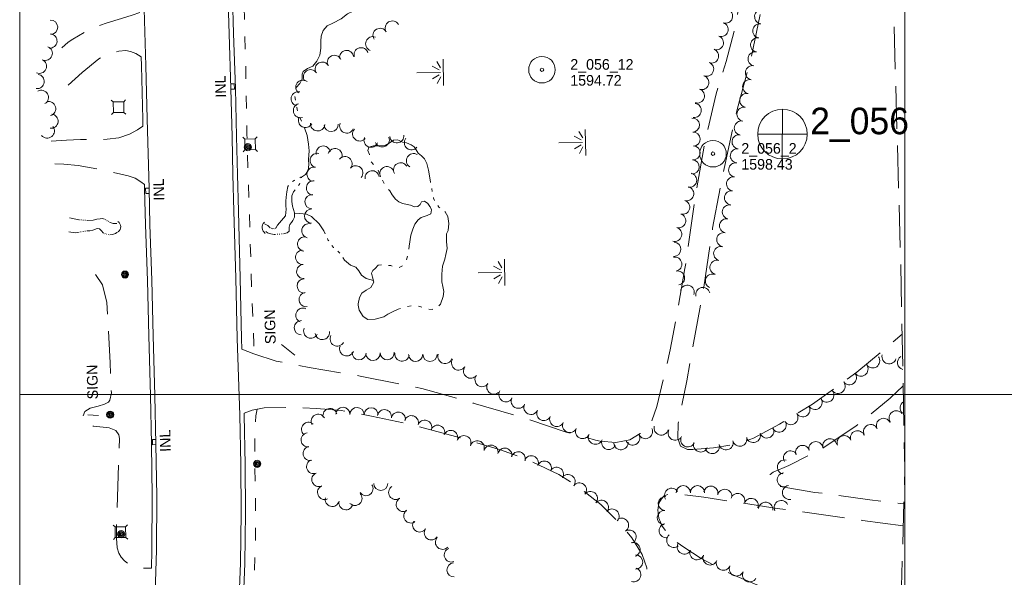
# Model space of a CAD drawing. Header units: feet. Extents: x 388115 to 389683, y 102500 to 104019.
# Tile 4 of 6: x 388500 to 389056, y 103397 to 103712. Entities that reach past the tile are written whole.
import ezdxf
from ezdxf.enums import TextEntityAlignment as Align

# ---------------------------------------------------------------- set-up
doc = ezdxf.new("R2010")
doc.units = ezdxf.units.FT
doc.header["$MEASUREMENT"] = 0
for name, pattern in [('DGN Style 3', [33.539646, 23.95689, -9.582756]), ('DGN Style 4', [38.354981, 19.165512, -9.582756, 0.023957, -9.582756]), ('DGN Style 5', [16.769823, 7.187067, -9.582756]), ('DGN Style 6', [45.566005, 0.023957, -9.582756, 16.769823, -9.582756, 0.023957, -9.582756])]:
    doc.linetypes.add(name, pattern=pattern)
for name, color, linetype, lineweight in [('E_DWY', 73, 'DGN Style 3', 0), ('E_LAND_Vegetation', 21, 'Continuous', 0), ('E_MAP_GridLines', 251, 'Continuous', 0), ('E_MAP_Limits', 21, 'DGN Style 3', 0), ('E_MAP_PassPoints', 40, 'Continuous', 0), ('E_MISCPROP', 40, 'Continuous', 0), ('E_MISCPROP_Railing', 40, 'Continuous', 0), ('E_PATH_Sidewalk', 73, 'DGN Style 5', 0), ('E_RDWY', 40, 'Continuous', 13), ('E_UTL_AboveGroundPipe', 40, 'DGN Style 4', 0), ('E_WTR', 251, 'DGN Style 6', 0)]:
    doc.layers.add(name, color=color, linetype=linetype, lineweight=lineweight)
doc.styles.add('Style-IGR_FONT_0', font='IGR_FONT_0.shx')

# ---------------------------------------------------------------- blocks, each defined once
blk = doc.blocks.new('PP')
at = {"layer": 'E_MAP_PassPoints', "color": 40, "linetype": 'Continuous', "lineweight": 0}
for radius in [7.5, 0.96]:
    blk.add_circle((0, 0), radius, dxfattribs=at)
blk = doc.blocks.new('PHOTOC')
at = {"layer": 'E_MAP_Limits', "color": 73, "linetype": 'Continuous', "lineweight": 0}
for p, q in [((0.12, 14.06), (0.06, -13.8)), ((-13.79, 0.03), (14.12, 0.01))]:
    blk.add_line(p, q, dxfattribs=at)
blk.add_circle((0.17, 0.03), 14, dxfattribs=at)
blk = doc.blocks.new('CULVRT')
at = {"layer": 'E_MISCPROP_Railing', "color": 40, "linetype": 'Continuous', "lineweight": 0}
blk.add_arc((10, 7.5), 12.5, 216.8791, 323.1187, dxfattribs=at)
blk = doc.blocks.new('CULVRT_1')
at = {"layer": 'E_MISCPROP_Railing', "color": 40, "linetype": 'Continuous', "lineweight": 0}
blk.add_arc((10, 7.5), 12.5, 216.8795, 323.1191, dxfattribs=at)
blk = doc.blocks.new('INLT')
at = {"layer": 'E_MISCPROP_Railing', "color": 40, "linetype": 'Continuous', "lineweight": 0, "flags": 128}
blk.add_lwpolyline([(3, -2), (3, 0), (0, 0), (0, -2), (3, -2)], dxfattribs=at)
blk = doc.blocks.new('INL')
at = {"layer": 'E_MISCPROP_Railing', "color": 40, "linetype": 'Continuous', "lineweight": 0, "style": 'Style-IGR_FONT_0'}
blk.add_text('INL', height=6, rotation=359.9999, dxfattribs=at).set_placement((-5.74, -3.01))
blk = doc.blocks.new('INL_1')
at = {"layer": 'E_MISCPROP_Railing', "color": 40, "linetype": 'Continuous', "lineweight": 0, "style": 'Style-IGR_FONT_0'}
blk.add_text('INL', height=6, rotation=0.0001, dxfattribs=at).set_placement((-5.74, -3.01))
blk = doc.blocks.new('INL_4')
at = {"layer": 'E_MISCPROP_Railing', "color": 40, "linetype": 'Continuous', "lineweight": 0, "style": 'Style-IGR_FONT_0'}
blk.add_text('INL', height=6, rotation=0.0001, dxfattribs=at).set_placement((-5.74, -3.01))
blk = doc.blocks.new('MARSH')
at = {"layer": 'E_WTR', "color": 161, "linetype": 'Continuous', "lineweight": 0}
for p, q in [((0.03, 15.02), (0.03, 1.6)), ((-1.34, 2.37), (-3.54, 6.22)), ((1.46, 2.37), (3.66, 6.22)), ((-6.13, 3.53), (-2.44, 1.44)), ((6.25, 3.53), (2.56, 1.44)), ((-7.39, -0.05), (7.4, -0.05))]:
    blk.add_line(p, q, dxfattribs=at)
blk = doc.blocks.new('PED')
at = {"layer": 'E_UTL_AboveGroundPipe', "color": 101, "linetype": 'Continuous', "lineweight": 13}
for p, q in [((-3.12, 2.9), (-4.18, 3.96)), ((2.88, 2.9), (3.94, 3.96)), ((-4.18, -4.16), (-3.12, -3.1)), ((3.95, -4.16), (2.89, -3.1))]:
    blk.add_line(p, q, dxfattribs=at)
at = {"layer": 'E_UTL_AboveGroundPipe', "color": 101, "linetype": 'Continuous', "lineweight": 13, "flags": 128}
blk.add_lwpolyline([(-3.12, -3.1), (2.89, -3.1), (2.88, 2.9), (-3.12, 2.9)], close=True, dxfattribs=at)
blk = doc.blocks.new('POLE')
at = {"layer": 'E_MISCPROP', "color": 20, "linetype": 'Continuous', "lineweight": 0}
for centre, radius in [((-0.01, 0.02), 2.02), ((-0.01, 0.03), 1.52), ((0, -0.01), 1.01), ((0, 0), 0.502)]:
    blk.add_circle(centre, radius, dxfattribs=at)
blk = doc.blocks.new('SIGN_1')
at = {"layer": 'E_MISCPROP', "color": 20, "linetype": 'Continuous', "lineweight": 0, "style": 'Style-IGR_FONT_0'}
blk.add_text('SIGN', height=6, rotation=360, dxfattribs=at).set_placement((-9.61, -0.01), align=Align.MIDDLE_LEFT)
blk = doc.blocks.new('SIGN_3')
at = {"layer": 'E_MISCPROP', "color": 20, "linetype": 'Continuous', "lineweight": 0, "style": 'Style-IGR_FONT_0'}
blk.add_text('SIGN', height=6, rotation=359.9999, dxfattribs=at).set_placement((-9.6, -0.01), align=Align.MIDDLE_LEFT)

msp = doc.modelspace()

# ---------------------------------------------------------------- linework, layer by layer
at = {"layer": 'E_DWY', "color": 51, "linetype": 'DGN Style 3', "lineweight": 0, "flags": 128}
for points in [[(388827.93, 103473.52), (388836.86, 103472.79), (388844.79, 103474.4), (388850.54, 103477.95), (388856.95, 103484.73), (388860.03, 103493.14), (388867.59, 103525.1), (388875.87, 103571.15), (388881.75, 103611.82), (388887.48, 103644.38), (388893.55, 103669.68), (388899.16, 103688.02), (388904.71, 103708.92), (388907.18, 103725.16), (388907.26, 103732.07), (388906.29, 103735.72), (388903.99, 103738.84), (388901.23, 103740.73), (388891.84, 103745.68), (388885.29, 103749.94), (388877.88, 103756.68), (388857.9, 103782.05), (388850.24, 103795.08), (388845.21, 103807.59), (388843.81, 103817.31), (388843.9, 103826), (388845.14, 103831.26), (388846.57, 103834.57), (388848.09, 103837.09), (388851.22, 103841.16), (388853.71, 103845.76), (388853.76, 103845.95)], [(388931.35, 103813.27), (388933.38, 103804.23), (388934.28, 103795.45), (388933.08, 103786.04), (388930.47, 103769.2), (388925.2, 103747.54), (388920.33, 103723.95), (388913.32, 103690.46), (388905.32, 103660.82), (388898.3, 103629.31), (388891.49, 103593.88), (388886.44, 103560.59), (388876.88, 103507.7), (388872.07, 103483.52), (388871.74, 103475.2), (388873.4, 103470.64), (388877.36, 103468.83)], [(388567.8, 103715.72), (388563.55, 103714.19), (388557.5, 103712.36), (388549.46, 103709.85), (388542.53, 103707.46), (388536.95, 103704.65), (388530, 103700.67), (388527.48, 103698.83), (388523.8, 103695.64)], [(388527.47, 103674.55), (388535.39, 103681.84), (388544.67, 103689.41), (388549.44, 103691.95), (388556.06, 103693.75), (388560.02, 103694.16), (388562.59, 103693.68), (388565.7, 103692.42), (388568.57, 103690.62)], [(388569.64, 103651.41), (388566.5, 103649.44), (388562, 103646.93), (388556.06, 103644.92), (388549.44, 103644.05), (388542.19, 103643.86), (388534.44, 103644), (388526.47, 103643.55), (388517.72, 103642.92)], [(388519.8, 103630.18), (388524.88, 103630.06), (388533.07, 103629.22), (388545.98, 103626.92), (388561.26, 103623.37), (388565.31, 103622.01), (388568.5, 103620.01), (388570.54, 103618.43)], [(388542.85, 103567.67), (388546.72, 103561.85), (388549.15, 103551.85), (388549.67, 103544.91), (388551.16, 103517.85), (388551.8, 103500.77), (388551, 103496.77), (388550.09, 103495.65), (388547.98, 103494.41), (388544.37, 103493.29), (388539.73, 103492.16), (388536.84, 103490.38), (388535.48, 103487.25), (388535.48, 103485.48), (388536.69, 103483.65), (388539.34, 103482.43), (388541.8, 103482.03), (388550.57, 103481.07), (388554.35, 103479.6), (388556, 103477.16), (388556.3, 103475.14), (388554.76, 103425.87), (388554.75, 103418.78), (388555.12, 103413.32), (388556, 103410.24), (388557.34, 103408.05), (388559.24, 103405.92), (388561.96, 103403.96), (388564.02, 103402.96), (388566.51, 103402.28), (388569.82, 103401.79), (388574.39, 103401.81)], [(388877.36, 103468.83), (388880.24, 103468.8), (388891.93, 103469.73), (388903.52, 103471.61), (388914.66, 103475.22), (388929.33, 103483.18), (388947.9, 103494.54), (388972.91, 103512.47), (388989.58, 103526.25), (388998.55, 103533.95)], [(388625.56, 103525.44), (388632.22, 103522.88), (388644.98, 103518.72), (388663.58, 103515.15), (388692.31, 103510.29), (388727.15, 103503.33), (388756.24, 103495.09), (388786.62, 103486.16), (388808.77, 103478.71), (388825.28, 103474.1), (388827.93, 103473.52)], [(388999.14, 103504.75), (388991.83, 103497.84), (388972.35, 103481.99), (388954.01, 103469.82), (388934.47, 103459.86), (388925.68, 103456.07), (388924.04, 103454.67), (388923.91, 103453.29), (388924.36, 103451.55), (388926.66, 103449.19), (388928.27, 103448.25), (388949.2, 103444.65), (388980.33, 103440.46), (388999.5, 103438.12)], [(388713.86, 103288.79), (388714.03, 103290.28), (388690.19, 103293.49), (388694.61, 103331.65), (388695.46, 103333.65), (388697.06, 103334.87), (388699.5, 103335.41), (388755.38, 103329.1), (388769.32, 103327.43), (388777.62, 103327.25), (388786.28, 103327.99), (388793.4, 103329.32), (388802.5, 103332.92), (388810.24, 103336.82), (388820.23, 103341.85), (388827.63, 103346.16), (388836.46, 103352.4), (388843.46, 103359.19), (388847.88, 103366.6), (388851.41, 103375.4), (388854.26, 103386.5), (388855.09, 103395.77), (388854.29, 103402.05), (388851.59, 103409.62), (388845.89, 103418.95), (388840.8, 103425.23), (388828.41, 103437.72), (388816.01, 103447.54), (388804.6, 103454.81), (388787.96, 103462.56), (388771.64, 103468.73), (388751.64, 103474.66), (388720.73, 103483.02), (388698.78, 103487.72), (388681.59, 103490.83), (388667.69, 103492.07), (388652.84, 103492.61), (388638.2, 103492.43), (388631.38, 103491.14), (388626.75, 103489.38)], [(388999.15, 103425.81), (388976.19, 103428.79), (388927.92, 103435.61), (388886.57, 103441.9), (388871.3, 103443.76), (388866.53, 103443.54), (388864.16, 103442.61), (388862.54, 103441.07), (388861.02, 103438.45), (388860.6, 103434.57), (388861.06, 103430.09), (388863.04, 103425.5), (388867.36, 103419.5), (388875.23, 103413.6), (388884.94, 103407.2), (388903.16, 103397.97), (388939.8, 103382.83), (388964.28, 103368.77), (388997.03, 103350.9)]]:
    msp.add_lwpolyline(points, dxfattribs=at)
at = {"layer": 'E_LAND_Vegetation', "color": 93, "linetype": 'Continuous', "lineweight": 0}
for centre, radius, start, end in [((388898.81, 103713.61), 3.99, 251.5468, 71.5314), ((388919.21, 103713.29), 3.99, 84.3901, 264.3748), ((388517.43, 103707.33), 4.04, 272.763, 92.7477), ((388710.51, 103706.87), 4.02, 30.9032, 210.8879), ((388896.29, 103706.05), 3.99, 251.5468, 71.5314), ((388918.11, 103705.28), 3.99, 81.389, 261.3736), ((388517.06, 103699.58), 4.04, 264.5777, 84.5624), ((388699.47, 103698.02), 4.02, 68.45, 248.4347), ((388703.62, 103702.73), 4.02, 31.2354, 211.2201), ((388893.65, 103698.59), 3.99, 249.8617, 69.8464), ((388916.92, 103697.4), 3.99, 81.389, 261.3736), ((388514.42, 103692.61), 4.04, 247.9432, 67.9279), ((388677.8, 103687.47), 4.02, 24.6683, 204.653), ((388684.7, 103690.22), 4.02, 8.849, 188.8337), ((388692.88, 103691.77), 4.02, 16.9314, 196.9161), ((388890.9, 103691.11), 3.99, 249.8617, 69.8464), ((388915.51, 103689.47), 3.99, 79.1885, 259.1732), ((388511.16, 103685.29), 4.04, 245.9073, 65.892), ((388670.92, 103683.66), 4.02, 29.465, 209.4497), ((388888.09, 103683.67), 3.99, 249.3231, 69.3078), ((388914.01, 103681.64), 3.99, 79.1885, 259.1732), ((388509.84, 103676.7), 4.04, 262.8174, 82.802), ((388664.29, 103679.36), 4.02, 33.3984, 213.3831), ((388885.34, 103676.08), 3.99, 251.9236, 71.9082), ((388659.96, 103673.48), 4.02, 53.4694, 233.4541), ((388912.42, 103673.79), 3.99, 78.0389, 258.0235), ((388512.27, 103667.69), 4.04, 299.8571, 119.8418), ((388657.35, 103666.91), 4.02, 76.3858, 256.3705), ((388882.87, 103668.51), 3.99, 251.9236, 71.9082), ((388910.77, 103665.99), 3.99, 78.0389, 258.0235), ((388516.35, 103661.32), 4.04, 285.9644, 105.9491), ((388658.61, 103660.25), 4.02, 106.1914, 286.1761), ((388881.12, 103660.39), 3.99, 261.8533, 81.838), ((388517.67, 103654.28), 4.04, 263.9469, 83.9316), ((388909.21, 103658.23), 3.99, 79.4481, 259.4328), ((388661.46, 103654.67), 4.02, 152.1914, 332.1761), ((388668.32, 103652.75), 4.02, 173.7965, 353.7812), ((388675.95, 103652.39), 4.02, 184.0118, 3.9965), ((388684.78, 103651.55), 4.02, 155.4796, 335.4643), ((388880.05, 103652.08), 3.99, 273.287, 93.2717), ((388907.74, 103650.39), 3.99, 79.4481, 259.4328), ((388515.56, 103648.79), 4.04, 218.6672, 38.6518), ((388692.1, 103647.09), 4.02, 139.0354, 319.02), ((388713.08, 103646.02), 4.02, 185.89, 5.8747), ((388880.51, 103644.12), 3.99, 273.287, 93.2717), ((388906.42, 103642.67), 3.99, 83.1644, 263.149), ((388698.5, 103643.57), 4.02, 156.9641, 336.9488), ((388704.85, 103643.73), 4.02, 201.1451, 21.1298), ((388721.34, 103642.08), 4.02, 140.8881, 320.8728), ((388668.05, 103632.14), 4.02, 76.2354, 256.2201), ((388671.49, 103636.25), 4.02, 10.8677, 190.8524), ((388678.17, 103634.81), 4.02, 342.2627, 162.2474), ((388722.49, 103631.97), 4.02, 57.5937, 237.5784), ((388880.42, 103636.43), 3.99, 266.0667, 86.0514), ((388905.47, 103634.75), 3.99, 83.1644, 263.149), ((388683.75, 103630.31), 4.02, 319.6957, 139.6804), ((388715.26, 103626.79), 4.02, 30.9742, 210.9589), ((388879.87, 103628.47), 3.99, 266.0667, 86.0514), ((388904.5, 103626.78), 3.99, 81.5381, 261.5228), ((388666.29, 103624.34), 4.02, 77.8538, 257.8385), ((388689.88, 103625.1), 4.02, 319.6957, 139.6804), ((388699.11, 103622.27), 4.02, 7.4028, 187.3875), ((388707.45, 103624.62), 4.02, 27.6847, 207.6694), ((388878.53, 103620.94), 3.99, 257.8298, 77.8145), ((388665.99, 103616.59), 4.03, 83.5638, 263.5485), ((388903.33, 103618.9), 3.99, 81.5381, 261.5228), ((388876.84, 103613.31), 3.99, 253.583, 73.5676), ((388902.15, 103611.01), 3.99, 81.5381, 261.5228), ((388665.17, 103608.75), 4.03, 88.2447, 268.2294), ((388874.58, 103605.66), 3.99, 253.583, 73.5676), ((388664.92, 103600.71), 4.03, 88.2447, 268.2294), ((388900.95, 103603.02), 3.99, 78.5777, 258.5623), ((388663.38, 103592.38), 4.03, 75.7234, 255.7081), ((388872.32, 103598.02), 3.99, 253.4463, 73.431), ((388899.37, 103595.21), 3.99, 78.5777, 258.5623), ((388870.05, 103590.38), 3.99, 253.4463, 73.431), ((388897.79, 103587.39), 3.99, 78.5777, 258.5623), ((388661.03, 103584.91), 4.03, 81.6247, 261.6094), ((388869.58, 103581.91), 3.99, 268.1193, 88.104), ((388659.89, 103577.41), 4.03, 94.3163, 274.301), ((388896.05, 103579.48), 3.99, 74.8508, 254.8355), ((388870.12, 103573.53), 3.99, 281.2069, 101.1916), ((388893.96, 103571.79), 3.99, 74.8508, 254.8355), ((388660.5, 103569.39), 4.03, 94.3163, 274.301), ((388871.66, 103565.71), 3.99, 281.2069, 101.1916), ((388660.75, 103561.22), 4.03, 91.0235, 271.0082), ((388891.38, 103563.94), 3.99, 66.349, 246.3337), ((388661.87, 103553.52), 4.03, 98.3439, 278.3286), ((388877.17, 103557.64), 3.99, 341.4435, 161.4282), ((388885.96, 103556.42), 3.99, 14.0259, 194.0106), ((388660.01, 103544.67), 4.03, 66.531, 246.5157), ((388659.13, 103537.66), 4.03, 89.6807, 269.6654), ((388664.46, 103535.68), 4.03, 154.7989, 334.7836), ((388670.96, 103534.9), 4.03, 187.4028, 7.3875), ((388679.4, 103531.28), 4.03, 151.6408, 331.6255), ((388684.75, 103525.7), 4.03, 159.3249, 339.3095), ((388691.79, 103523.56), 4.03, 176.4251, 356.4097), ((388699.59, 103523.15), 4.03, 182.8346, 2.8193), ((388707.63, 103523.55), 4.03, 182.8346, 2.8193), ((388716, 103522.72), 4.03, 172.4979, 352.4826), ((388723.72, 103522.57), 4.03, 181.044, 1.0287), ((388731.81, 103522.6), 4.03, 179.8812, 359.8658), ((388740.32, 103521.4), 4.03, 162.255, 342.2397), ((388748, 103517.71), 4.03, 147.9391, 327.9237), ((388981.84, 103518.91), 4.03, 215.3623, 35.347), ((388991.2, 103521.21), 4.03, 164.5901, 344.5748), ((388999.98, 103517.96), 4.03, 123.7149, 255.1855), ((388754.79, 103513.1), 4.03, 143.5701, 323.5547), ((388975.28, 103514.25), 4.03, 215.3623, 35.347), ((388761.26, 103508.32), 4.03, 143.5701, 323.5547), ((388968.71, 103509.44), 4.03, 217.8103, 37.795), ((388767.92, 103504.09), 4.03, 147.7581, 327.7428), ((388774.73, 103499.79), 4.03, 147.7581, 327.7428), ((388955.99, 103499.57), 4.03, 217.8103, 37.795), ((388962.35, 103504.51), 4.03, 217.8103, 37.795), ((388781.7, 103496.12), 4.03, 152.4401, 332.4248), ((388949.34, 103495.49), 4.03, 211.143, 31.1277), ((388675.32, 103488.02), 3.98, 14.6406, 194.6253), ((388682.61, 103488.76), 3.98, 358.9342, 178.9189), ((388690.57, 103488.61), 3.98, 358.9342, 178.9189), ((388698.54, 103488.46), 3.98, 358.9342, 178.9189), ((388706.08, 103487.42), 3.98, 349.7565, 169.7412), ((388788.88, 103492.66), 4.03, 154.6531, 334.6378), ((388796.15, 103489.21), 4.03, 154.6531, 334.6378), ((388942.45, 103491.33), 4.03, 211.143, 31.1277), ((388995.21, 103486.71), 4.01, 35.9054, 215.8901), ((389001.4, 103492.41), 4.01, 121.3349, 227.6568), ((388668.66, 103484.79), 3.98, 28.9811, 208.9658), ((388713.92, 103486), 3.98, 349.7565, 169.7412), ((388721.29, 103484), 3.98, 341.2656, 161.2503), ((388728.83, 103481.44), 3.98, 341.2656, 161.2503), ((388803.44, 103485.83), 4.03, 155.1544, 335.1391), ((388935.65, 103486.87), 4.03, 213.4005, 33.3852), ((388988.02, 103482.46), 4.01, 26.155, 206.1397), ((388663.18, 103480.29), 3.98, 49.6792, 229.6639), ((388736.15, 103478.61), 3.98, 338.1521, 158.1368), ((388743.55, 103475.64), 3.98, 338.1521, 158.1368), ((388810.74, 103482.42), 4.03, 154.8474, 334.832), ((388818.03, 103479), 4.03, 154.8474, 334.832), ((388853.53, 103478.98), 4.03, 206.0286, 26.0133), ((388862.4, 103481), 4.03, 164.4753, 344.46), ((388870.35, 103478.09), 4.03, 152.0167, 332.0014), ((388922.1, 103479.36), 4.03, 198.6127, 18.5973), ((388929.07, 103482.63), 4.03, 207.6858, 27.6705), ((388980.78, 103478.95), 4.01, 25.4934, 205.4781), ((388662.93, 103474.23), 3.98, 97.3398, 277.3245), ((388750.98, 103472.72), 3.98, 338.6049, 158.5896), ((388825.26, 103475.8), 4.03, 158.5194, 338.504), ((388832.75, 103472.85), 4.03, 158.5194, 338.504), ((388846.3, 103475.35), 4.03, 207.0308, 27.0155), ((388877.46, 103474.31), 4.03, 152.0167, 332.0014), ((388906.88, 103474.68), 4.03, 194.1156, 14.1003), ((388914.47, 103476.79), 4.03, 198.6127, 18.5973), ((388957.7, 103470.87), 4.01, 12.128, 192.1126), ((388965.81, 103472.69), 4.01, 20.1399, 200.1246), ((388973.34, 103475.46), 4.01, 20.1399, 200.1246), ((388664.06, 103466.61), 3.98, 104.1513, 284.136), ((388758.53, 103469.8), 3.98, 342.3169, 162.3016), ((388766.31, 103467.36), 3.98, 347.4529, 167.4376), ((388774.08, 103465.63), 3.98, 347.4529, 167.4376), ((388839.68, 103472.71), 4.03, 184.9132, 4.8979), ((388884.69, 103471.46), 4.03, 159.322, 339.3067), ((388891.28, 103470.55), 4.03, 195.2356, 15.2203), ((388899.04, 103472.67), 4.03, 195.2356, 15.2203), ((388942.31, 103467.2), 4.01, 17.7293, 197.714), ((388949.81, 103469.26), 4.01, 11.4418, 191.4265), ((388666.03, 103459.2), 3.98, 112.2184, 292.203), ((388781.66, 103463.62), 3.98, 344.0877, 164.0724), ((388789.06, 103461.34), 3.98, 338.0943, 158.079), ((388932.07, 103458.95), 4.01, 76.3619, 256.3465), ((388935.51, 103464.05), 4.01, 30.6627, 210.6474), ((388796.45, 103458.36), 3.98, 338.0943, 158.079), ((388803.29, 103454.83), 3.98, 331.1978, 151.1825), ((388669.03, 103451.88), 3.98, 113.7952, 293.7799), ((388809.8, 103450.76), 3.98, 323.6558, 143.6404), ((388932, 103451.74), 4.01, 95.8827, 275.8674), ((388672.24, 103444.59), 3.98, 113.7952, 293.7799), ((388695.65, 103446.75), 3.98, 214.0252, 34.0099), ((388704, 103449.67), 3.98, 179.7839, 359.7685), ((388712.38, 103444.59), 3.98, 123.6462, 303.6308), ((388816.22, 103446.04), 3.98, 323.6558, 143.6404), ((388868.32, 103442.95), 4.01, 31.5968, 211.5815), ((388874.92, 103444.44), 4.01, 0.0291, 180.0138), ((388882.95, 103444.44), 4.01, 0.0291, 180.0138), ((388890.5, 103444.15), 4.01, 347.4529, 167.4376), ((388898.33, 103442.4), 4.01, 347.4529, 167.4376), ((388934.97, 103444.59), 4.01, 100.1209, 280.1055), ((388676.57, 103440.62), 3.98, 166.4534, 346.4381), ((388689.44, 103441.2), 3.98, 224.7056, 44.6903), ((388716.72, 103437.74), 3.98, 119.8531, 299.8378), ((388822.45, 103441.18), 3.98, 321.8949, 141.8796), ((388864.79, 103438.39), 4.01, 85.9264, 265.9111), ((388905.66, 103440.01), 4.01, 339.3221, 159.3068), ((388913.27, 103437.25), 4.01, 341.3669, 161.3516), ((388684.32, 103438.75), 3.98, 166.4534, 346.4381), ((388828.68, 103436.24), 3.98, 321.4134, 141.3981), ((388834.68, 103431.28), 3.98, 316.6755, 136.6602), ((388921.43, 103435.06), 4.01, 353.9478, 173.9324), ((388930.26, 103436.04), 4.01, 26.1132, 206.0978), ((388720.95, 103431.31), 3.98, 126.854, 306.8386), ((388840.04, 103426.12), 3.98, 302.4533, 122.438), ((388864.22, 103430.39), 4.01, 85.9264, 265.9111), ((388725.95, 103426.19), 3.98, 146.0825, 326.0672), ((388732.56, 103421.74), 3.98, 146.0825, 326.0672), ((388865.28, 103422.98), 4.01, 100.0426, 280.0272), ((388738.86, 103416.43), 3.98, 138.2147, 318.1994), ((388844.31, 103419.4), 3.98, 302.4533, 122.438), ((388869.54, 103417.53), 4.01, 128.878, 308.8627), ((388743.83, 103409.27), 3.98, 111.238, 291.2227), ((388846.55, 103412.39), 3.98, 286.3554, 106.3401), ((388875.48, 103413.78), 4.01, 152.8648, 332.8495), ((388848.04, 103405.29), 3.98, 268.9094, 88.8941), ((388882.6, 103410.57), 4.01, 158.3351, 338.3198), ((388890.06, 103407.61), 4.01, 158.3351, 338.3198), ((388745.36, 103400.87), 3.98, 92.7129, 272.6976), ((388846.95, 103398.12), 3.98, 251.5497, 71.5343), ((388897.52, 103404.65), 4.01, 158.3351, 338.3198), ((388904.93, 103401.36), 4.01, 155.8197, 335.8044), ((388912.35, 103398.02), 4.01, 152.9033, 332.888)]:
    msp.add_arc(centre, radius, start, end, dxfattribs=at)
at = {"layer": 'E_MAP_GridLines', "color": 161, "linetype": 'Continuous', "lineweight": 0}
for p, q in [((388500, 102500), (388500, 104000)), ((389000, 102500), (389000, 104000)), ((388500, 103500), (389500, 103500))]:
    msp.add_line(p, q, dxfattribs=at)
at = {"layer": 'E_MAP_Limits', "color": 73, "linetype": 'DGN Style 3', "lineweight": 0, "flags": 128}
msp.add_lwpolyline([(388929.05, 102918.88), (388947.08, 102976.19), (388969.89, 103087.36), (388988.51, 103228.66), (388996.61, 103336.26), (389000.08, 103458.32), (388997.77, 103572.53), (388990.29, 103842.03)], dxfattribs=at)
at = {"layer": 'E_MISCPROP', "color": 20, "linetype": 'Continuous', "lineweight": 0}
for p, q in [((388655.39, 103522.12), (388647.93, 103528.06)), ((388538.53, 103488.43), (388544.46, 103488.08))]:
    msp.add_line(p, q, dxfattribs=at)
at = {"layer": 'E_PATH_Sidewalk', "color": 51, "linetype": 'DGN Style 5', "lineweight": 0, "flags": 128}
for points in [[(388626.58, 103752.4), (388626.32, 103745.13), (388626.56, 103730.83), (388627.66, 103687.56), (388628.39, 103646.59), (388629.65, 103605.67), (388631.04, 103559.63), (388632.28, 103528.3), (388632.55, 103524.97), (388632.98, 103522.63)], [(388634.14, 103491.66), (388633.44, 103487.78), (388632.98, 103480.88), (388632.79, 103465.45), (388633.23, 103439.86), (388633.25, 103419.72), (388632.48, 103395.24), (388631.35, 103362.3), (388629.34, 103331.94), (388627.17, 103303.76), (388624.14, 103272.68), (388621.07, 103249.27), (388616.91, 103220.47), (388611.42, 103189.21), (388601.86, 103142.31), (388592.79, 103097.64)]]:
    msp.add_lwpolyline(points, dxfattribs=at)
at = {"layer": 'E_RDWY', "color": 21, "linetype": 'Continuous', "lineweight": 13, "flags": 128}
for points in [[(388623.65, 103376.35), (388624.68, 103404.62), (388625.15, 103433.14), (388624.93, 103460.37), (388624.28, 103488.15), (388622.86, 103531.47), (388622.11, 103565.52), (388621.05, 103603.4), (388620.51, 103624.16), (388620.04, 103645.49), (388619.34, 103672.7), (388618.29, 103703.63), (388617.08, 103745.34), (388615.89, 103791.61), (388615.36, 103820.71)], [(388567.94, 103815.27), (388568.65, 103780.49), (388569.56, 103745.72), (388570.25, 103717.47), (388571.23, 103685.58), (388572.02, 103655.52), (388573.1, 103616.28), (388573.62, 103595.74), (388574.66, 103564.44), (388575.39, 103533.05), (388576.43, 103499.4), (388576.99, 103471.93), (388577.41, 103442.33), (388577.2, 103411.95), (388576.65, 103394.04), (388574.9, 103356.68), (388572.6, 103325.42), (388569.35, 103291.77), (388565.59, 103260.7), (388561.17, 103228.86), (388555.83, 103196.76), (388550.55, 103168.04), (388544.59, 103139.44), (388540.95, 103124.71)], [(388625.56, 103525.44), (388625.36, 103531.54), (388624.61, 103565.59), (388623.55, 103603.47), (388623.01, 103624.22), (388622.54, 103645.55), (388621.84, 103672.78), (388620.79, 103703.71), (388619.58, 103745.4), (388619.54, 103746.94)], [(388568.57, 103690.62), (388568.73, 103685.51), (388569.52, 103655.45), (388569.64, 103651.41)], [(388570.54, 103618.43), (388570.6, 103616.22), (388571.12, 103595.67), (388572.16, 103564.36), (388572.89, 103532.99), (388573.93, 103499.34), (388574.49, 103471.89), (388574.91, 103442.32), (388574.7, 103412), (388574.39, 103401.81)], [(388587.29, 103099.99), (388587.78, 103102.03), (388594.82, 103132.73), (388602.25, 103169.14), (388608.36, 103201.18), (388612.05, 103229.24), (388614.64, 103246.07), (388618.43, 103276.72), (388621.81, 103311.4), (388624.37, 103342.38), (388626.15, 103376.24), (388627.18, 103404.55), (388627.65, 103433.13), (388627.43, 103460.41), (388626.78, 103488.22), (388626.75, 103489.38)]]:
    msp.add_lwpolyline(points, dxfattribs=at)
at = {"layer": 'E_WTR', "color": 161, "linetype": 'Continuous', "lineweight": 0, "flags": 128}
for points in [[(388670.14, 103696.5), (388670.08, 103699.43), (388670.31, 103702.33), (388671.42, 103705.57), (388673.8, 103708.04), (388676.96, 103709.64), (388681.68, 103712.14), (388685.13, 103714.96), (388688.34, 103716.48), (388688.65, 103716.65)], [(388655.99, 103672.3), (388656.2, 103673.29), (388658.27, 103675.52), (388659.51, 103678.28), (388659.53, 103680.91), (388660.19, 103682.42), (388662.69, 103684.11), (388665.65, 103685.32), (388667.87, 103688.14), (388669.48, 103691.64), (388670.16, 103695.45), (388670.14, 103696.5)], [(388655.77, 103666.19), (388655.54, 103668.25)], [(388657.04, 103660.14), (388656.78, 103660.85), (388656.52, 103662.14)], [(388659.25, 103654.36), (388658.51, 103656.01), (388658.43, 103656.25)], [(388659.27, 103622.7), (388661.51, 103624.13), (388663.04, 103626.42), (388663.3, 103629.9), (388663.13, 103632.72), (388663.51, 103637.49), (388663.21, 103641.2), (388662.49, 103646.18), (388660.92, 103650.59)], [(388721.08, 103640.97), (388718.58, 103642.02), (388716.3, 103642.46), (388714.43, 103643.36), (388713.39, 103643.83), (388711.19, 103643.5), (388708.8, 103641.9), (388706.4, 103640.45), (388702.87, 103640.3), (388699.85, 103640.35), (388697.27, 103639.61), (388696.78, 103637.74), (388697.64, 103635.49), (388697.66, 103635.26)], [(388732.16, 103619.6), (388732.12, 103619.82), (388731.59, 103623.41), (388731.01, 103626.53), (388730.1, 103630.29), (388728.73, 103633.01), (388726.99, 103634.71), (388725.18, 103636.13), (388723.94, 103638.04), (388722.82, 103639.8), (388721.08, 103640.97)], [(388698.57, 103631.35), (388699.89, 103629.76)], [(388702.47, 103626.53), (388703.37, 103624.67)], [(388654.11, 103620.15), (388655.02, 103620.83), (388655.4, 103621.02)], [(388658.31, 103619.28), (388658.08, 103618.68), (388657.48, 103617.99)], [(388658.23, 103622.34), (388658.91, 103622.62), (388659.27, 103622.7), (388659.19, 103622.26)], [(388704.99, 103620.87), (388705.26, 103620.18), (388705.95, 103619.05)], [(388646.72, 103596.86), (388650.17, 103600.88), (388650.5, 103604.49), (388650.3, 103606.4), (388650.43, 103609.17), (388650.48, 103611.44), (388650.84, 103614.39), (388651.55, 103617.43), (388651.92, 103617.98)], [(388655.56, 103615.53), (388654.74, 103614.38), (388653.75, 103612.02), (388653.7, 103608.93), (388654.17, 103606.35), (388654.66, 103604.43), (388655.3, 103602.6), (388655.32, 103600.01), (388654.36, 103598.14), (388653.56, 103597.12), (388652.69, 103596), (388652.23, 103594.43)], [(388708.4, 103615.73), (388709.08, 103614.9), (388710.46, 103612.64), (388712.28, 103610.17), (388714.25, 103608.76), (388716.21, 103607.87), (388720.75, 103606.77), (388723.13, 103605.98), (388724.95, 103606.01), (388726.32, 103607.3), (388727.01, 103608.72), (388728.75, 103609.06), (388730.65, 103607.74), (388731.78, 103606.01)], [(388732.98, 103614.47), (388732.81, 103616.09), (388732.79, 103616.2)], [(388734.43, 103609.53), (388733.78, 103610.77), (388733.7, 103611.09)], [(388672.54, 103590.71), (388671.78, 103592.3), (388669.12, 103596.3), (388664.84, 103600.44), (388662.11, 103601.72), (388658.36, 103602.22), (388655.3, 103601.93)], [(388731.78, 103606.01), (388731.89, 103605.84), (388732.63, 103604.25), (388732.28, 103602.02), (388730.16, 103600.92), (388726.87, 103599.96), (388725.04, 103598.52), (388723.2, 103596.14), (388722.19, 103593.33), (388720.93, 103589.92), (388719.95, 103583.72), (388719.84, 103582.02)], [(388737.39, 103605.31), (388736.85, 103605.72), (388736.26, 103606.59)], [(388740.81, 103578.89), (388741.45, 103582.34), (388741.14, 103586.32), (388741.17, 103590.6), (388742.05, 103592.62), (388742.49, 103596.46), (388741.81, 103600.51), (388740.3, 103603.06), (388740.13, 103603.19)], [(388528.16, 103599.65), (388533.43, 103598.64), (388533.74, 103598.61)], [(388534.52, 103598.54), (388534.91, 103598.5)], [(388535.69, 103598.43), (388536.08, 103598.39)], [(388536.85, 103598.31), (388537.24, 103598.28)], [(388538.02, 103598.2), (388538.2, 103598.19), (388541.59, 103598.45), (388543.64, 103598.91)], [(388547.91, 103598.94), (388546.77, 103599.23), (388545.5, 103599.14), (388543.64, 103598.91)], [(388548.7, 103598.54), (388548.45, 103598.69)], [(388549.48, 103598.08), (388549.22, 103598.23)], [(388550.24, 103597.62), (388549.99, 103597.78)], [(388554.95, 103596.5), (388552.84, 103596.57), (388551.19, 103597.06), (388550.76, 103597.31)], [(388644.35, 103593.78), (388644.64, 103593.9), (388645.71, 103595.49), (388646.72, 103596.86)], [(388533.62, 103591.56), (388533.54, 103591.54), (388531.26, 103591.3), (388527.79, 103591.8)], [(388534.81, 103591.82), (388534.41, 103591.73)], [(388536, 103592.03), (388535.6, 103591.97)], [(388537.21, 103592.2), (388537.13, 103592.2), (388536.81, 103592.15)], [(388543.69, 103593.61), (388541.4, 103592.68), (388539.54, 103592.4), (388538.02, 103592.27)], [(388543.69, 103593.61), (388545.02, 103593.46), (388546.25, 103592.31), (388547.23, 103591.18), (388547.45, 103591.09)], [(388548.05, 103590.82), (388548.35, 103590.7)], [(388550.9, 103590.15), (388552.51, 103590.24), (388554.18, 103590.79), (388554.94, 103591.32), (388555.24, 103591.68)], [(388638.39, 103596.29), (388640.21, 103595.37), (388641.55, 103594.03)], [(388644.59, 103590.33), (388643.82, 103590.27), (388641.82, 103590.56), (388639.98, 103591.28), (388639.05, 103591.92)], [(388642.05, 103593.84), (388642.31, 103593.75)], [(388642.83, 103593.58), (388643.08, 103593.49)], [(388643.59, 103593.48), (388643.85, 103593.58)], [(388652.23, 103594.43), (388652.3, 103592.18), (388651.16, 103591.24), (388649.05, 103590.71)], [(388548.95, 103590.43), (388548.99, 103590.42), (388549.27, 103590.37)], [(388549.92, 103590.28), (388550.25, 103590.23)], [(388645.81, 103590.41), (388645.41, 103590.38)], [(388647.03, 103590.51), (388646.62, 103590.48)], [(388648.25, 103590.62), (388647.84, 103590.58)], [(388674.67, 103586.61), (388674.16, 103587.34), (388673.88, 103587.93)], [(388677.34, 103582.82), (388677.28, 103582.87), (388676.44, 103584.07)], [(388680.87, 103579.82), (388679.69, 103580.82)], [(388699.88, 103564.33), (388695.8, 103565.35), (388693.16, 103567.22), (388691.64, 103569.82), (388689.83, 103571.77), (388686.89, 103573.03), (388683.53, 103575.81), (388682.59, 103577.26)], [(388719.14, 103577.96), (388718.48, 103576)], [(388736.82, 103549.95), (388737.7, 103550.92), (388739.17, 103555.34), (388739.67, 103558.1), (388739.12, 103560.96), (388738.59, 103563.56), (388738.5, 103567.93), (388738.92, 103572.45), (388740.14, 103576.32), (388740.81, 103578.89)], [(388704.39, 103573.14), (388702.56, 103573.03), (388700.78, 103571.07), (388699.49, 103570), (388698.72, 103568.36), (388699.42, 103566.09), (388700.12, 103563.4), (388698.46, 103560.31), (388695.74, 103558.89), (388693.26, 103557.12), (388692.01, 103554.65), (388691.17, 103551.13), (388691.31, 103550.29)], [(388710.46, 103572.48), (388709.67, 103572.82), (388708.46, 103572.75)], [(388716.22, 103572.57), (388714.39, 103571.61)], [(388691.31, 103550.29), (388691.75, 103547.59), (388694.1, 103543.98), (388696.61, 103542.31), (388700.92, 103542.5), (388705.73, 103543.82), (388708.08, 103545.21), (388710.94, 103546.86), (388713.82, 103548.15), (388715.19, 103548.52)], [(388719.15, 103549.7), (388721.19, 103550.05)], [(388725.27, 103549.81), (388727.15, 103549.21), (388727.23, 103549.18)], [(388731.2, 103548.13), (388733.01, 103547.99), (388733.25, 103548.07)]]:
    msp.add_lwpolyline(points, dxfattribs=at)

# ---------------------------------------------------------------- block references
at = {"layer": 'E_MAP_Limits', "color": 73, "linetype": 'Continuous', "lineweight": 0}
msp.add_blockref('PHOTOC', (388930.79, 103646.94), dxfattribs=at)
at = {"layer": 'E_MAP_PassPoints', "color": 40, "linetype": 'Continuous', "lineweight": 0}
for p in [(388795.08, 103683.34), (388891.7, 103635.91)]:
    msp.add_blockref('PP', p, dxfattribs=at)
at = {"layer": 'E_MISCPROP', "color": 20, "linetype": 'Continuous', "lineweight": 0}
for name, p, xscale, yscale, zscale, rotation in [('POLE', (388628.94, 103639.62), 0.9999985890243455, 0.9999985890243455, 0.9999985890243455, 91.24501054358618), ('POLE', (388559.53, 103567.64), 0.9999985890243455, 0.9999985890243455, 0.9999985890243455, 91.24501054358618), ('SIGN_1', (388641.43, 103537.95), 1.000001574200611, 1.000001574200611, 1.000001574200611, 91.41340571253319), ('SIGN_3', (388541.02, 103506.77), 0.9999998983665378, 0.9999998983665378, 0.9999998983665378, 91.29651489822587), ('POLE', (388551.17, 103488.52), 0.9999985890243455, 0.9999985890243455, 0.9999985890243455, 91.24501054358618), ('POLE', (388634.21, 103460.75), 0.9999985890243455, 0.9999985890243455, 0.9999985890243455, 91.24501054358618), ('POLE', (388557.37, 103421.04), 0.9999985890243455, 0.9999985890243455, 0.9999985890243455, 91.24501054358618)]:
    msp.add_blockref(name, p, dxfattribs=dict(at, xscale=xscale, yscale=yscale, zscale=zscale, rotation=rotation))
at = {"layer": 'E_MISCPROP_Railing', "color": 40, "linetype": 'Continuous', "lineweight": 0}
for name, p, xscale, yscale, zscale, rotation in [('INL_4', (388613.48, 103673.3), 1.000001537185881, 1.000001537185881, 1.000001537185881, 91.90213048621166), ('INLT', (388619.35, 103672.29), 1.000001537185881, 1.000001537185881, 1.000001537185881, 91.90213048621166), ('INL', (388578.62, 103615.16), 0.9999983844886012, 0.9999983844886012, 0.9999983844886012, 91.43823078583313), ('INLT', (388573.1, 103616.45), 0.9999983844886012, 0.9999983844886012, 0.9999983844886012, 271.4382307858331), ('CULVRT', (388555.7, 103591.79), 0.2890432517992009, 0.2890432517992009, 0.2890432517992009, 91.82427787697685), ('CULVRT_1', (388638.26, 103597.25), 0.3170462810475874, 0.3170462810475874, 0.3170462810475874, 274.6495186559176), ('INL_1', (388582.21, 103473.27), 1.000000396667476, 1.000000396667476, 1.000000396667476, 91.09316481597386), ('INLT', (388576.94, 103474.58), 1.000000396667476, 1.000000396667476, 1.000000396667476, 271.0931648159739)]:
    msp.add_blockref(name, p, dxfattribs=dict(at, xscale=xscale, yscale=yscale, zscale=zscale, rotation=rotation))
at = {"layer": 'E_UTL_AboveGroundPipe', "color": 101, "linetype": 'Continuous', "lineweight": 13, "xscale": 0.9999985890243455, "yscale": 0.9999985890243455, "zscale": 0.9999985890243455, "rotation": 91.24501054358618}
for p in [(388555.75, 103662.3), (388630.07, 103641.31), (388556.83, 103422.29)]:
    msp.add_blockref('PED', p, dxfattribs=at)
at = {"layer": 'E_WTR', "color": 161, "linetype": 'Continuous', "lineweight": 0, "xscale": 0.9999985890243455, "yscale": 0.9999985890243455, "zscale": 0.9999985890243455, "rotation": 91.24501054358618}
for p in [(388739.31, 103681.81), (388819.59, 103642.25), (388773.97, 103568.88)]:
    msp.add_blockref('MARSH', p, dxfattribs=at)

# ---------------------------------------------------------------- texts
at = {"layer": 'E_MAP_Limits', "color": 73, "linetype": 'Continuous', "lineweight": 0, "style": 'Style-IGR_FONT_0'}
msp.add_text('2_056', height=15, dxfattribs=at).set_placement((388946.62, 103646.9))
at = {"layer": 'E_MAP_PassPoints', "color": 40, "linetype": 'Continuous', "lineweight": 0, "style": 'Style-IGR_FONT_0'}
for s, p in [('2_056_12', (388811.08, 103683.34)), ('1594.72', (388811.08, 103674.34)), ('2_056_2', (388907.7, 103635.91)), ('1598.43', (388907.7, 103626.91))]:
    msp.add_text(s, height=6, dxfattribs=at).set_placement(p)

doc.saveas('drawing.dxf')
